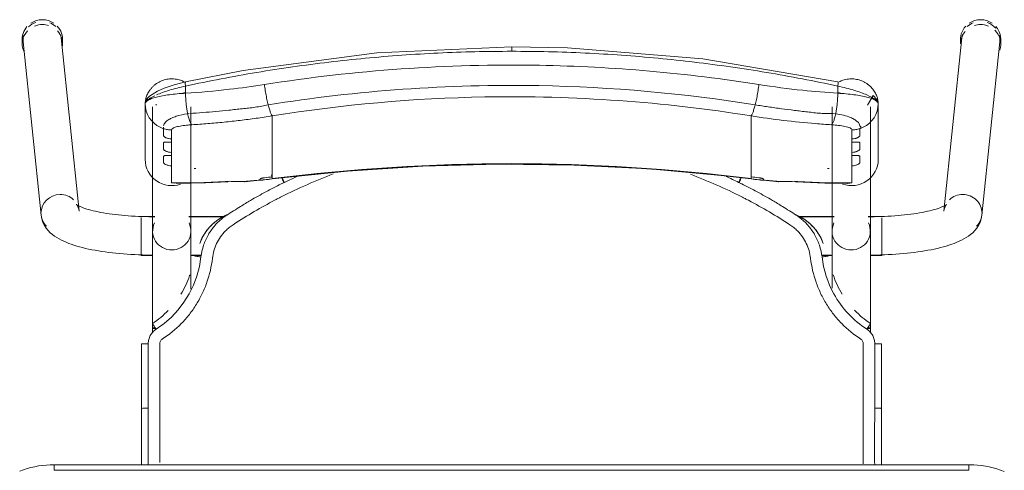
# Model space of a CAD drawing. Header units: metres. Extents: x 3 to 42.2, y -72.9 to -48.7.
# Tile 92 of 189: x 35.556 to 36.088, y -55.58 to -55.337. Entities that reach past the tile are written whole.
import ezdxf

# ---------------------------------------------------------------- set-up
doc = ezdxf.new("R2010")
doc.units = ezdxf.units.M
doc.layers.add('I-FURN', color=7, linetype='Continuous', lineweight=18)

# ---------------------------------------------------------------- blocks, each defined once
blk = doc.blocks.new('ConjuntoParaAlunoTamanho6 - CJA06_ConjuntoParaAlunoTamanho6-V50-1PAV')
at = {"layer": 'I-FURN', "color": 253, "true_color": 0xaaaaaa}
for p, q in [((-0.2643, 0.29456), (-0.2643, 0.29197)), ((-0.2638, 0.29312), (-0.25413, 0.19969)), ((-0.23354, 0.20182), (-0.24321, 0.29526)), ((-0.24254, 0.29197), (-0.24254, 0.29456)), ((0.24321, 0.29526), (0.23354, 0.20182)), ((0.24254, 0.29456), (0.24254, 0.29197)), ((0.25413, 0.19969), (0.2638, 0.29312)), ((0.2643, 0.29197), (0.2643, 0.29456)), ((-0.1979, 0.25969), (-0.1979, 0.22964)), ((-0.19734, 0.2558), (-0.19665, 0.25395)), ((-0.19385, 0.25812), (-0.19385, 0.19097)), ((-0.19207, 0.25896), (-0.19202, 0.25906)), ((-0.19202, 0.25906), (-0.19192, 0.25949)), ((-0.17315, 0.19097), (-0.17315, 0.25812)), ((0.17315, 0.25812), (0.17315, 0.19097)), ((0.19385, 0.19097), (0.19385, 0.25812)), ((0.19685, 0.25395), (0.19754, 0.2558)), ((0.1981, 0.22964), (0.1981, 0.25969)), ((-0.19665, 0.25395), (-0.1957, 0.25221)), ((-0.1957, 0.25221), (-0.19451, 0.25062)), ((-0.17493, 0.25435), (-0.17437, 0.25441)), ((-0.12923, 0.2438), (-0.12923, 0.25317)), ((0.12943, 0.2438), (0.12943, 0.25317)), ((0.17457, 0.25441), (0.17513, 0.25435)), ((0.19471, 0.25062), (0.1959, 0.25221)), ((0.1959, 0.25221), (0.19685, 0.25395)), ((-0.18366, 0.24073), (-0.18366, 0.23904)), ((-0.12923, 0.24214), (-0.12923, 0.2438)), ((-0.12923, 0.24214), (-0.12923, 0.23653)), ((0.12943, 0.24214), (0.12943, 0.2438)), ((0.12943, 0.24214), (0.12943, 0.23653)), ((0.18386, 0.23904), (0.18386, 0.24073)), ((-0.12923, 0.23653), (-0.12923, 0.23486)), ((-0.12923, 0.23486), (-0.12923, 0.22925)), ((0.12943, 0.23653), (0.12943, 0.23486)), ((0.12943, 0.23486), (0.12943, 0.22925)), ((-0.18366, 0.23345), (-0.18366, 0.23176)), ((-0.12923, 0.22925), (-0.12923, 0.22759)), ((0.12943, 0.22759), (0.12943, 0.22925)), ((0.18386, 0.23176), (0.18386, 0.23345)), ((-0.18366, 0.22617), (-0.18366, 0.21701)), ((-0.12923, 0.22759), (-0.12923, 0.22197)), ((0.12943, 0.22759), (0.12943, 0.22197)), ((0.18386, 0.21701), (0.18386, 0.22617)), ((-0.14414, 0.21757), (-0.12926, 0.21915)), ((-0.12923, 0.22197), (-0.12923, 0.22031)), ((-0.11598, 0.22048), (-0.1227, 0.21732)), ((0.12943, 0.22031), (0.12943, 0.22197)), ((0.12946, 0.21915), (0.14434, 0.21757)), ((-0.18366, 0.21701), (-0.1818, 0.21679)), ((0.17944, 0.21689), (0.18173, 0.21678)), ((-0.19271, 0.19894), (-0.2, 0.19894)), ((-0.2, 0.19844), (-0.2, 0.19411)), ((-0.19271, 0.19879), (-0.19385, 0.19879)), ((-0.19385, 0.19879), (-0.19385, 0.19845)), ((-0.19385, 0.19845), (-0.19385, 0.19764)), ((-0.15474, 0.19894), (-0.17429, 0.19894)), ((-0.15494, 0.19879), (-0.17429, 0.19879)), ((0.17429, 0.19894), (0.15474, 0.19894)), ((0.17429, 0.19879), (0.15494, 0.19879)), ((0.2, 0.19894), (0.19271, 0.19894)), ((0.19385, 0.19879), (0.19271, 0.19879)), ((0.19385, 0.19845), (0.19385, 0.19879)), ((0.19385, 0.19764), (0.19385, 0.19845)), ((0.2, 0.1938), (0.2, 0.19814)), ((-0.2, 0.19393), (-0.2, 0.18575)), ((-0.19385, 0.19367), (-0.19385, 0.1916)), ((0.19385, 0.1916), (0.19385, 0.19367)), ((0.2, 0.18573), (0.2, 0.19364)), ((-0.19385, 0.18688), (-0.19385, 0.18582)), ((0.19385, 0.18582), (0.19385, 0.18688)), ((-0.2, 0.18573), (-0.2, 0.17922)), ((-0.19385, 0.18371), (-0.19385, 0.18582)), ((0.19385, 0.18371), (0.19385, 0.18582)), ((0.2, 0.17794), (0.2, 0.1856)), ((-0.2, 0.17916), (-0.2, 0.17794)), ((-0.2, 0.17794), (-0.19377, 0.17794)), ((-0.19385, 0.17809), (-0.19385, 0.17951)), ((-0.17323, 0.17794), (-0.1676, 0.17794)), ((-0.17268, 0.17809), (-0.16757, 0.17809)), ((0.16757, 0.17809), (0.17268, 0.17809)), ((0.1676, 0.17794), (0.17323, 0.17794)), ((0.19377, 0.17794), (0.2, 0.17794)), ((0.19385, 0.17809), (0.19385, 0.17951)), ((-0.19385, 0.13857), (-0.19385, 0.13643)), ((0.19385, 0.13604), (0.19385, 0.13857)), ((-0.19983, 0.13021), (-0.19982, 0.0953)), ((0.19983, 0.13021), (0.19982, 0.0953)), ((-0.19982, 0.06488), (-0.19982, 0.0953)), ((-0.19982, 0.0953), (-0.19982, 0.09529)), ((-0.19623, 0.09556), (-0.19738, 0.09554)), ((0.19982, 0.06497), (0.19982, 0.0953)), ((0.247, 0.06497), (-0.247, 0.06497)), ((-0.247, 0.06497), (-0.247, 0.06197)), ((0.247, 0.06497), (-0.247, 0.06497)), ((0.247, 0.06497), (0.247, 0.06197))]:
    blk.add_line(p, q, dxfattribs=at)
at = {"layer": 'I-FURN', "color": 253, "true_color": 0xaaaaaa, "flags": 128}
for points in [[(0.0001, 0.2904), (-0.07267, 0.28721), (-0.14486, 0.2777), (-0.17603, 0.27161)], [(0.17623, 0.27161), (0.10331, 0.28398), (0.03018, 0.28985), (0.0001, 0.2904)], [(-0.17603, 0.27161), (-0.18218, 0.26997), (-0.18761, 0.26812), (-0.19131, 0.26652), (-0.19557, 0.2639), (-0.19708, 0.26226), (-0.19765, 0.26113), (-0.1979, 0.25971)], [(-0.17607, 0.26928), (-0.17607, 0.26831), (-0.17607, 0.26734), (-0.17607, 0.26637), (-0.17607, 0.2654)], [(0.17627, 0.2654), (0.17627, 0.26637), (0.17627, 0.26734), (0.17627, 0.26831), (0.17627, 0.26928)], [(0.1981, 0.25971), (0.19792, 0.26092), (0.19739, 0.26208), (0.1954, 0.2642), (0.19227, 0.25896)], [(-0.1979, 0.24468), (-0.1979, 0.2522), (-0.1979, 0.25971)], [(-0.1979, 0.25969), (-0.19776, 0.25773), (-0.19734, 0.2558)], [(-0.1979, 0.25969), (-0.1979, 0.25218), (-0.1979, 0.24467), (-0.1979, 0.23715), (-0.1979, 0.22964)], [(0.19754, 0.2558), (0.19796, 0.25773), (0.1981, 0.25969)], [(0.1981, 0.25971), (0.1981, 0.2522), (0.1981, 0.24468)], [(0.1981, 0.22964), (0.1981, 0.23715), (0.1981, 0.24467), (0.1981, 0.25218), (0.1981, 0.25969)], [(-0.19451, 0.25062), (-0.19311, 0.2492), (-0.19152, 0.24799)], [(0.19172, 0.24799), (0.19331, 0.2492), (0.19471, 0.25062)], [(-0.19152, 0.24799), (-0.18977, 0.24701), (-0.1879, 0.24628)], [(-0.1879, 0.24243), (-0.1879, 0.24339), (-0.1879, 0.24435), (-0.1879, 0.24532), (-0.1879, 0.24628)], [(-0.18366, 0.24561), (-0.18366, 0.24439), (-0.18366, 0.24317), (-0.18366, 0.24195), (-0.18366, 0.24073)], [(0.18386, 0.24073), (0.18386, 0.24195), (0.18386, 0.24317), (0.18386, 0.24439), (0.18386, 0.24561)], [(0.1881, 0.24628), (0.18997, 0.24701), (0.19172, 0.24799)], [(0.1881, 0.24628), (0.1881, 0.24532), (0.1881, 0.24435), (0.1881, 0.24339), (0.1881, 0.24243)], [(-0.1879, 0.23515), (-0.1879, 0.23603), (-0.1879, 0.23692), (-0.1879, 0.2378), (-0.1879, 0.23868)], [(-0.18366, 0.23904), (-0.18366, 0.23764), (-0.18366, 0.23624), (-0.18366, 0.23485), (-0.18366, 0.23345)], [(0.18386, 0.23345), (0.18386, 0.23485), (0.18386, 0.23624), (0.18386, 0.23764), (0.18386, 0.23904)], [(0.1881, 0.23868), (0.1881, 0.2378), (0.1881, 0.23692), (0.1881, 0.23603), (0.1881, 0.23515)], [(-0.1879, 0.22787), (-0.1879, 0.22876), (-0.1879, 0.22964), (-0.1879, 0.23052), (-0.1879, 0.23141)], [(-0.18366, 0.23176), (-0.18366, 0.23036), (-0.18366, 0.22897), (-0.18366, 0.22757), (-0.18366, 0.22617)], [(0.18386, 0.22617), (0.18386, 0.22757), (0.18386, 0.22897), (0.18386, 0.23036), (0.18386, 0.23176)], [(0.1881, 0.23141), (0.1881, 0.23052), (0.1881, 0.22964), (0.1881, 0.22876), (0.1881, 0.22787)], [(-0.12926, 0.21915), (-0.08865, 0.22342), (-0.0479, 0.2261), (-0.00707, 0.22717), (0.03376, 0.22666), (0.07455, 0.22454), (0.11521, 0.22083), (0.12946, 0.21915)], [(-0.1359, 0.2187), (-0.1359, 0.21878), (-0.1359, 0.21886), (-0.1359, 0.21893), (-0.1359, 0.21901)], [(-0.12923, 0.22031), (-0.12923, 0.22007), (-0.12923, 0.21984), (-0.12923, 0.21961), (-0.12923, 0.21937)], [(0.12943, 0.21937), (0.12943, 0.21961), (0.12943, 0.21984), (0.12943, 0.22007), (0.12943, 0.22031)], [(0.1361, 0.21901), (0.1361, 0.21893), (0.1361, 0.21886), (0.1361, 0.21878), (0.1361, 0.2187)], [(-0.18111, 0.21677), (-0.16533, 0.21701), (-0.15331, 0.21761)], [(0.15351, 0.21761), (0.16928, 0.2169), (0.18131, 0.21677)], [(0.18173, 0.21678), (0.18279, 0.21686), (0.18386, 0.21701)], [(-0.23354, 0.20182), (-0.23373, 0.20287), (-0.23403, 0.20376), (-0.23437, 0.20445), (-0.23469, 0.20492), (-0.23492, 0.20521), (-0.23505, 0.20534), (-0.23507, 0.20536)], [(-0.23507, 0.20536), (-0.23501, 0.20531), (-0.23482, 0.20518), (-0.23451, 0.20499), (-0.23408, 0.20476), (-0.23355, 0.20449), (-0.23291, 0.2042), (-0.23217, 0.20389), (-0.23133, 0.20358), (-0.23041, 0.20326), (-0.22941, 0.20294), (-0.22832, 0.20262), (-0.22717, 0.2023), (-0.22594, 0.20199), (-0.22464, 0.20169), (-0.22328, 0.2014), (-0.22186, 0.20112), (-0.22039, 0.20086), (-0.21886, 0.2006), (-0.21729, 0.20036), (-0.21567, 0.20014), (-0.214, 0.19993), (-0.2123, 0.19973), (-0.21057, 0.19956), (-0.2088, 0.1994), (-0.207, 0.19926), (-0.20518, 0.19913), (-0.20334, 0.19903), (-0.20148, 0.19894), (-0.19961, 0.19888), (-0.19772, 0.19883), (-0.19583, 0.1988), (-0.19394, 0.19879), (-0.19385, 0.19879)], [(0.23507, 0.20536), (0.23501, 0.20531), (0.23482, 0.20518), (0.23451, 0.20499), (0.23408, 0.20476), (0.23355, 0.20449), (0.23291, 0.2042), (0.23217, 0.20389), (0.23133, 0.20358), (0.23041, 0.20326), (0.22941, 0.20294), (0.22832, 0.20262), (0.22717, 0.2023), (0.22594, 0.20199), (0.22464, 0.20169), (0.22328, 0.2014), (0.22186, 0.20112), (0.22039, 0.20086), (0.21886, 0.2006), (0.21729, 0.20036), (0.21567, 0.20014), (0.214, 0.19993), (0.2123, 0.19973), (0.21057, 0.19956), (0.2088, 0.1994), (0.207, 0.19926), (0.20518, 0.19913), (0.20334, 0.19903), (0.20148, 0.19894), (0.19961, 0.19888), (0.19772, 0.19883), (0.19583, 0.1988), (0.19394, 0.19879), (0.19385, 0.19879)], [(0.23354, 0.20182), (0.23373, 0.20287), (0.23403, 0.20376), (0.23437, 0.20445), (0.23469, 0.20492), (0.23492, 0.20521), (0.23505, 0.20534), (0.23507, 0.20536)], [(-0.25413, 0.19969), (-0.25375, 0.19762), (-0.25311, 0.19572), (-0.25226, 0.19403), (-0.25129, 0.19256), (-0.25023, 0.19128), (-0.24913, 0.19017), (-0.24799, 0.18919), (-0.24683, 0.18832), (-0.24563, 0.18753), (-0.24441, 0.18681), (-0.24316, 0.18615), (-0.24188, 0.18553), (-0.24055, 0.18496), (-0.23919, 0.18441), (-0.23778, 0.1839), (-0.23633, 0.18341), (-0.23483, 0.18295), (-0.2333, 0.18251), (-0.23171, 0.1821), (-0.23008, 0.1817), (-0.22841, 0.18133), (-0.2267, 0.18098), (-0.22495, 0.18064), (-0.22315, 0.18033), (-0.22132, 0.18004), (-0.21946, 0.17976), (-0.21756, 0.17951), (-0.21562, 0.17928), (-0.21366, 0.17906), (-0.21168, 0.17887), (-0.20967, 0.1787), (-0.20763, 0.17855), (-0.20558, 0.17842), (-0.20352, 0.17831), (-0.20144, 0.17823), (-0.19935, 0.17816), (-0.19725, 0.17811), (-0.19515, 0.17809), (-0.19385, 0.17809)], [(0.25413, 0.19969), (0.25375, 0.19762), (0.25311, 0.19572), (0.25226, 0.19403), (0.25129, 0.19256), (0.25023, 0.19128), (0.24913, 0.19017), (0.24799, 0.18919), (0.24683, 0.18832), (0.24563, 0.18753), (0.24441, 0.18681), (0.24316, 0.18615), (0.24188, 0.18553), (0.24055, 0.18496), (0.23919, 0.18441), (0.23778, 0.1839), (0.23633, 0.18341), (0.23483, 0.18295), (0.2333, 0.18251), (0.23171, 0.1821), (0.23008, 0.1817), (0.22841, 0.18133), (0.2267, 0.18098), (0.22495, 0.18064), (0.22315, 0.18033), (0.22132, 0.18004), (0.21946, 0.17976), (0.21756, 0.17951), (0.21562, 0.17928), (0.21366, 0.17906), (0.21168, 0.17887), (0.20967, 0.1787), (0.20763, 0.17855), (0.20558, 0.17842), (0.20352, 0.17831), (0.20144, 0.17823), (0.19935, 0.17816), (0.19725, 0.17811), (0.19515, 0.17809), (0.19385, 0.17809)], [(-0.19385, 0.13857), (-0.19385, 0.14057), (-0.19385, 0.14257), (-0.19385, 0.14457), (-0.19385, 0.14656), (-0.19385, 0.14855), (-0.19385, 0.15053), (-0.19385, 0.15249), (-0.19385, 0.15444), (-0.19385, 0.15637), (-0.19385, 0.15827), (-0.19385, 0.16015), (-0.19385, 0.162), (-0.19385, 0.16382), (-0.19385, 0.1656), (-0.19385, 0.16735), (-0.19385, 0.16905), (-0.19385, 0.17071), (-0.19385, 0.17233), (-0.19385, 0.1739), (-0.19385, 0.17541), (-0.19385, 0.17687), (-0.19385, 0.17828), (-0.19385, 0.17963), (-0.19385, 0.18092), (-0.19385, 0.18215), (-0.19385, 0.18331), (-0.19385, 0.18441), (-0.19385, 0.18544), (-0.19385, 0.1864), (-0.19385, 0.18729), (-0.19385, 0.1881), (-0.19385, 0.18885), (-0.19385, 0.18951), (-0.19385, 0.19011), (-0.19385, 0.19062), (-0.19385, 0.19097)], [(-0.17315, 0.19097), (-0.17315, 0.19051), (-0.17315, 0.18998), (-0.17315, 0.18937), (-0.17315, 0.18869), (-0.17315, 0.18793), (-0.17315, 0.1871), (-0.17315, 0.18619), (-0.17315, 0.18522), (-0.17315, 0.18417), (-0.17315, 0.18306), (-0.17315, 0.18188), (-0.17315, 0.18064), (-0.17315, 0.17934), (-0.17315, 0.17798), (-0.17315, 0.17656), (-0.17315, 0.17508), (-0.17315, 0.17355), (-0.17315, 0.17198), (-0.17315, 0.17035), (-0.17315, 0.16868), (-0.17315, 0.16696), (-0.17315, 0.16521), (-0.17315, 0.16342), (-0.17315, 0.16159), (-0.17315, 0.15974)], [(0.17315, 0.16015), (0.17315, 0.162), (0.17315, 0.16382), (0.17315, 0.1656), (0.17315, 0.16735), (0.17315, 0.16905), (0.17315, 0.17071), (0.17315, 0.17233), (0.17315, 0.1739), (0.17315, 0.17541), (0.17315, 0.17687), (0.17315, 0.17828), (0.17315, 0.17963), (0.17315, 0.18092), (0.17315, 0.18215), (0.17315, 0.18331), (0.17315, 0.18441), (0.17315, 0.18544), (0.17315, 0.1864), (0.17315, 0.18729), (0.17315, 0.1881), (0.17315, 0.18885), (0.17315, 0.18951), (0.17315, 0.19011), (0.17315, 0.19062), (0.17315, 0.19097)], [(0.19385, 0.19097), (0.19385, 0.19051), (0.19385, 0.18998), (0.19385, 0.18937), (0.19385, 0.18869), (0.19385, 0.18793), (0.19385, 0.1871), (0.19385, 0.18619), (0.19385, 0.18522), (0.19385, 0.18417), (0.19385, 0.18306), (0.19385, 0.18188), (0.19385, 0.18064), (0.19385, 0.17934), (0.19385, 0.17798), (0.19385, 0.17656), (0.19385, 0.17508), (0.19385, 0.17355), (0.19385, 0.17198), (0.19385, 0.17035), (0.19385, 0.16868), (0.19385, 0.16696), (0.19385, 0.16521), (0.19385, 0.16342), (0.19385, 0.16159), (0.19385, 0.15974), (0.19385, 0.15785), (0.19385, 0.15594), (0.19385, 0.15401), (0.19385, 0.15206), (0.19385, 0.15009), (0.19385, 0.14811), (0.19385, 0.14612), (0.19385, 0.14413), (0.19385, 0.14213), (0.19385, 0.14013), (0.19385, 0.13857)], [(-0.16841, 0.18438), (-0.16841, 0.18437), (-0.16841, 0.18435), (-0.16841, 0.18434), (-0.16841, 0.18432)], [(0.16841, 0.18432), (0.16841, 0.18434), (0.16841, 0.18435), (0.16841, 0.18437), (0.16841, 0.18438)], [(-0.16774, 0.17706), (-0.16861, 0.17188), (-0.16997, 0.16679), (-0.17181, 0.16185), (-0.17415, 0.15713), (-0.17693, 0.15265), (-0.18013, 0.14846), (-0.18374, 0.14461), (-0.18771, 0.14113), (-0.19199, 0.13805)], [(-0.19623, 0.13025), (-0.19623, 0.12331), (-0.19623, 0.11637), (-0.19623, 0.10942), (-0.19623, 0.10249), (-0.19623, 0.09556)], [(0.19623, 0.13025), (0.19623, 0.12639), (0.19623, 0.12254), (0.19623, 0.11868), (0.19623, 0.11483), (0.19623, 0.11097), (0.19623, 0.10712), (0.19623, 0.10327), (0.19623, 0.09941), (0.19623, 0.09556)], [(-0.19738, 0.09554), (-0.19841, 0.0955), (-0.1992, 0.09544), (-0.19969, 0.09537), (-0.19982, 0.0953)], [(-0.247, 0.06497), (-0.24912, 0.06492), (-0.25124, 0.0648), (-0.25334, 0.06459), (-0.25544, 0.06429), (-0.25753, 0.06391), (-0.2596, 0.06345), (-0.26165, 0.0629), (-0.26367, 0.06228), (-0.26567, 0.06157)], [(0.2662, 0.06136), (0.26421, 0.06209), (0.2622, 0.06274), (0.26015, 0.06331), (0.25809, 0.06379), (0.25601, 0.0642), (0.25391, 0.06451), (0.25181, 0.06475), (0.24969, 0.0649), (0.24757, 0.06496), (0.247, 0.06497)], [(0.247, 0.06197), (0.1235, 0.06197), (0, 0.06197), (-0.1235, 0.06197), (-0.247, 0.06197)], [(-0.247, 0.06197), (-0.1235, 0.06197), (0, 0.06197), (0.1235, 0.06197), (0.247, 0.06197)]]:
    blk.add_lwpolyline(points, dxfattribs=at)
at = {"layer": 'I-FURN', "color": 253, "true_color": 0xaaaaaa}
for centre, major_axis, ratio, start_param, end_param in [((-0.25351, 0.29419), (0.01029, 0.00107), 0.967158, 1.815725, 2.256389), ((-0.25342, 0.29456), (0.01088, 0), 0.965926, 1.570796, 2.185058), ((-0.25342, 0.29456), (0.01088, 0), 0.965926, 0.959427, 1.570796), ((-0.25351, 0.29419), (0.01029, 0.00107), 0.967158, 0.685592, 1.060105), ((0.25351, 0.29419), (-0.01029, 0.00107), 0.967158, 5.223081, 5.597593), ((0.25342, 0.29456), (0.01088, 0), 0.965926, 1.570796, 2.182166), ((0.25342, 0.29456), (-0.01088, 0), 0.965926, 4.098128, 4.712389), ((0.25351, 0.29419), (-0.01029, 0.00107), 0.967158, 3.921544, 4.46746), ((-0.25342, 0.29197), (0.01088, 0), 0.965926, 2.404268, 3.526261), ((-0.25342, 0.29456), (0.01088, 0), 0.965926, 2.438822, 3.243525), ((-0.25342, 0.29197), (0.01088, 0), 0.965926, 1.570796, 1.965237), ((-0.25342, 0.29197), (0.01088, 0), 0.965926, 1.257624, 1.559899), ((-0.25342, 0.29456), (0.01088, 0), 0.965926, 6.170166, 7.020457), ((-0.25342, 0.29197), (0.01088, 0), 0.965926, 6.182855, 7.015454), ((0.25342, 0.29456), (0.01088, 0), 0.965926, 2.404321, 3.312013), ((0.25342, 0.29197), (0.01088, 0), 0.965926, 2.446266, 3.141593), ((0.25342, 0.29197), (0.01088, 0), 0.965926, 1.581694, 1.883969), ((0.25342, 0.29197), (0.01088, 0), 0.965926, 1.176355, 1.570796), ((0.25342, 0.29197), (0.01088, 0), 0.965926, 5.959867, 7.062609), ((0.25342, 0.29456), (0.01088, 0), 0.965926, 6.052088, 6.985956), ((-0.25351, 0.29419), (0.01029, 0.00107), 0.967158, 2.780211, 3.141593), ((-0.25351, 0.29419), (0.01029, 0.00107), 0.967158, 6.18338, 6.464028), ((0.25351, 0.29419), (-0.01029, 0.00107), 0.967158, 6.102343, 6.382991), ((0.25351, 0.29419), (-0.01029, 0.00107), 0.967158, 3.141593, 3.502975), ((-0.1835, 0.22964), (-0.0144, 0), 0.978148, 0, 1.909658), ((0.0001, -0.77159), (1.0211, 0), 0.978148, 1.443771, 1.697822), ((0.0001, -0.77117), (1.0209, 0), 0.978148, 1.443771, 1.697822), ((0.1837, 0.22964), (0.0144, 0), 0.978148, 4.362105, 6.283185), ((-0.17927, 0.60128), (0.385, 0), 0.978148, 4.732926, 4.735013), ((0.17947, 0.60128), (0.385, 0), 0.978148, 4.689765, 4.691852), ((-0.17927, 0.60263), (0.395, 0), 0.978148, 4.801491, 4.822541), ((-0.17927, 0.60356), (0.395, 0), 0.978148, 4.828782, 4.839414), ((-0.17927, 0.60221), (0.3948, 0), 0.978148, 4.828842, 4.839414), ((-0.1305, 0.22908), (-0.00124, 0.00992), 0.026339, 2.463316, 2.789234), ((0.17947, 0.60356), (0.395, 0), 0.978148, 4.585364, 4.595996), ((0.17947, 0.60221), (0.3948, 0), 0.978148, 4.585364, 4.595936), ((0.17947, 0.60263), (0.395, 0), 0.978148, 4.602237, 4.623287), ((-0.17927, 0.60336), (0.395, 0), 0.978148, 4.701279, 4.780293), ((-0.14501, 0.22754), (-0.00087, 0.00996), 0.018501, 2.957526, 3.350225), ((0.14521, 0.22754), (0.00087, 0.00996), 0.018501, 2.93296, 3.325659), ((0.17947, 0.60336), (0.395, 0), 0.978148, 4.644485, 4.723499), ((-0.24383, 0.20075), (0.01029, 0.00107), 0.967158, 1.470991, 3.041787), ((-0.24383, 0.20075), (0.01029, 0.00107), 0.967158, 0.685592, 1.470991), ((0.24383, 0.20075), (-0.01029, 0.00107), 0.967158, 4.812195, 5.597593), ((0.24383, 0.20075), (-0.01029, 0.00107), 0.967158, 3.241398, 4.812195), ((-0.24383, 0.20075), (0.01029, 0.00107), 0.967158, 3.041787, 3.827185), ((0.24383, 0.20075), (-0.01029, 0.00107), 0.967158, 2.456, 3.241398), ((-0.1835, 0.19097), (0.01035, 0), 0.978148, 2.686587, 4.712389), ((-0.1835, 0.19097), (0.01035, 0), 0.978148, 4.712389, 6.738191), ((0.1835, 0.19097), (0.01035, 0), 0.978148, 2.686587, 4.712389), ((0.1835, 0.19097), (0.01035, 0), 0.978148, 4.712389, 6.738191), ((-0.1835, 0.13857), (0.01035, 0), 0.069756, 2.648425, 3.665191), ((0.1835, 0.13857), (0.01035, 0), 0.069756, 5.759587, 6.776353)]:
    blk.add_ellipse(centre, major_axis=major_axis, ratio=ratio, start_param=start_param, end_param=end_param, dxfattribs=at)
for points in [[(-0.01972, 0.28779), (-0.02633, 0.28763), (-0.03293, 0.2874), (-0.03953, 0.28708)], [(0.0001, 0.28802), (-0.00651, 0.28802), (-0.01312, 0.28795), (-0.01972, 0.28779)], [(0.0001, 0.29036), (0.0001, 0.29029), (0.0001, 0.29001), (0.0001, 0.28916), (0.0001, 0.28841), (0.0001, 0.28802)], [(0.01992, 0.28779), (0.01332, 0.28795), (0.00671, 0.28802), (0.0001, 0.28802)], [(0.03973, 0.28708), (0.03313, 0.2874), (0.02653, 0.28763), (0.01992, 0.28779)], [(-0.09864, 0.28217), (-0.10517, 0.28139), (-0.11169, 0.28054), (-0.11819, 0.27961)], [(-0.07901, 0.28427), (-0.08557, 0.28365), (-0.09211, 0.28295), (-0.09864, 0.28217)], [(-0.05929, 0.28591), (-0.06588, 0.28544), (-0.07245, 0.28489), (-0.07901, 0.28427)], [(-0.03953, 0.28708), (-0.04612, 0.28677), (-0.05271, 0.28638), (-0.05929, 0.28591)], [(0.0595, 0.28591), (0.05292, 0.28638), (0.04633, 0.28677), (0.03973, 0.28708)], [(0.07921, 0.28427), (0.07265, 0.28489), (0.06608, 0.28544), (0.0595, 0.28591)], [(0.09885, 0.28217), (0.09232, 0.28294), (0.08577, 0.28365), (0.07921, 0.28427)], [(0.11839, 0.27961), (0.11189, 0.28054), (0.10538, 0.28139), (0.09885, 0.28217)], [(-0.13762, 0.27661), (-0.14407, 0.27553), (-0.15051, 0.27438), (-0.15692, 0.27316)], [(-0.11819, 0.27961), (-0.12468, 0.27869), (-0.13116, 0.27768), (-0.13762, 0.27661)], [(0.13782, 0.27661), (0.13136, 0.27768), (0.12489, 0.27868), (0.11839, 0.27961)], [(0.15712, 0.27316), (0.15071, 0.27438), (0.14427, 0.27553), (0.13782, 0.27661)], [(-0.15692, 0.27316), (-0.16332, 0.27194), (-0.16971, 0.27065), (-0.17607, 0.26928)], [(0.17627, 0.26928), (0.16991, 0.27065), (0.16353, 0.27194), (0.15712, 0.27316)], [(0.17627, 0.26928), (0.17633, 0.26966), (0.17642, 0.27037), (0.17644, 0.2712), (0.17636, 0.27149), (0.1763, 0.27156)], [(-0.1917, 0.26452), (-0.19074, 0.26494), (-0.18865, 0.26578), (-0.18491, 0.26704), (-0.18064, 0.26823), (-0.1776, 0.26895), (-0.17607, 0.26928)], [(-0.13346, 0.2701), (-0.13339, 0.26956), (-0.13324, 0.26848), (-0.133, 0.26684), (-0.13272, 0.2652), (-0.13242, 0.26359), (-0.13211, 0.26203), (-0.13178, 0.26053), (-0.13155, 0.25959), (-0.13144, 0.25914)], [(0.13164, 0.25914), (0.13175, 0.25959), (0.13198, 0.26053), (0.13231, 0.26203), (0.13262, 0.26359), (0.13292, 0.2652), (0.1332, 0.26684), (0.13344, 0.26848), (0.13359, 0.26956), (0.13366, 0.2701)], [(-0.17607, 0.2654), (-0.17914, 0.26523), (-0.18504, 0.2647), (-0.19219, 0.26337), (-0.19682, 0.26165), (-0.1979, 0.26035), (-0.1979, 0.25969)], [(-0.17609, 0.26577), (-0.1767, 0.26561), (-0.17731, 0.26545), (-0.17791, 0.26528)], [(-0.17607, 0.2654), (-0.17606, 0.26498), (-0.17604, 0.26413), (-0.17598, 0.26285), (-0.1759, 0.26156), (-0.17579, 0.26028), (-0.17566, 0.25902), (-0.17551, 0.25778), (-0.17533, 0.25659), (-0.17514, 0.25544), (-0.175, 0.25471), (-0.17493, 0.25435)], [(0.17513, 0.25435), (0.1752, 0.25471), (0.17534, 0.25544), (0.17553, 0.25659), (0.17571, 0.25778), (0.17586, 0.25902), (0.17599, 0.26028), (0.1761, 0.26156), (0.17618, 0.26285), (0.17624, 0.26413), (0.17626, 0.26498), (0.17627, 0.2654)], [(0.1981, 0.25969), (0.1981, 0.26035), (0.19703, 0.26165), (0.19239, 0.26338), (0.18523, 0.2647), (0.17934, 0.26523), (0.17627, 0.2654)], [(0.17811, 0.26528), (0.17751, 0.26545), (0.1769, 0.26561), (0.17629, 0.26577)], [(-0.12923, 0.25317), (-0.12932, 0.25327), (-0.1295, 0.25353), (-0.1298, 0.25409), (-0.13011, 0.25481), (-0.13044, 0.25568), (-0.13077, 0.2567), (-0.1311, 0.25786), (-0.13133, 0.2587), (-0.13144, 0.25914)], [(0.12943, 0.25317), (0.12952, 0.25327), (0.1297, 0.25353), (0.13, 0.25409), (0.13031, 0.25481), (0.13064, 0.25568), (0.13097, 0.2567), (0.1313, 0.25786), (0.13153, 0.2587), (0.13164, 0.25914)], [(-0.17493, 0.25435), (-0.17484, 0.25392), (-0.17465, 0.25308), (-0.17435, 0.25195), (-0.17403, 0.25093), (-0.17369, 0.25006), (-0.17335, 0.24934), (-0.173, 0.24877), (-0.17277, 0.2485), (-0.17265, 0.2484)], [(-0.15095, 0.25026), (-0.1524, 0.2501), (-0.15385, 0.24995), (-0.1553, 0.2498)], [(-0.14661, 0.25076), (-0.14806, 0.25058), (-0.14951, 0.25042), (-0.15095, 0.25026)], [(-0.14226, 0.2513), (-0.14371, 0.25111), (-0.14516, 0.25093), (-0.14661, 0.25076)], [(0.17285, 0.2484), (0.17297, 0.2485), (0.1732, 0.24877), (0.17355, 0.24934), (0.17389, 0.25006), (0.17423, 0.25093), (0.17455, 0.25195), (0.17485, 0.25308), (0.17504, 0.25392), (0.17513, 0.25435)], [(-0.1879, 0.24628), (-0.18756, 0.24617), (-0.18687, 0.24599), (-0.18581, 0.24578), (-0.18474, 0.24565), (-0.18402, 0.24561), (-0.18366, 0.24561)], [(-0.16398, 0.24902), (-0.16687, 0.24878), (-0.16977, 0.24858), (-0.17265, 0.2484)], [(-0.15964, 0.24939), (-0.16109, 0.24926), (-0.16254, 0.24913), (-0.16398, 0.24902)], [(-0.1553, 0.2498), (-0.15675, 0.24966), (-0.15819, 0.24952), (-0.15964, 0.24939)], [(0.18386, 0.24561), (0.18422, 0.24561), (0.18494, 0.24565), (0.18601, 0.24578), (0.18707, 0.24599), (0.18776, 0.24617), (0.1881, 0.24628)], [(-0.1359, 0.21901), (-0.1359, 0.21905), (-0.13586, 0.21912), (-0.13573, 0.21923), (-0.13549, 0.21935), (-0.13518, 0.21946), (-0.13479, 0.21957), (-0.13436, 0.21967), (-0.1339, 0.21974), (-0.13357, 0.21979), (-0.1334, 0.21981)], [(-0.13585, 0.2186), (-0.13587, 0.21862), (-0.13589, 0.21865), (-0.1359, 0.21868), (-0.1359, 0.2187)], [(-0.09625, 0.22184), (-0.10584, 0.21825), (-0.1152, 0.21414), (-0.12434, 0.2095)], [(-0.12335, 0.21813), (-0.12356, 0.21856), (-0.12377, 0.21898), (-0.12395, 0.21936)], [(-0.12289, 0.21723), (-0.12304, 0.21753), (-0.12319, 0.21783), (-0.12334, 0.21813)], [(0.12434, 0.2095), (0.11529, 0.21408), (0.10607, 0.21814), (0.09666, 0.22168)], [(0.11594, 0.2205), (0.11821, 0.21947), (0.12046, 0.21841), (0.1227, 0.21732)], [(0.1227, 0.21732), (0.12291, 0.21776), (0.12336, 0.21866), (0.12377, 0.21945), (0.12395, 0.2198)], [(0.12334, 0.21813), (0.12319, 0.21783), (0.12304, 0.21753), (0.12289, 0.21723)], [(0.12395, 0.21936), (0.12377, 0.21898), (0.12356, 0.21856), (0.12335, 0.21813)], [(0.1336, 0.21981), (0.13377, 0.21979), (0.1341, 0.21974), (0.13456, 0.21967), (0.13499, 0.21957), (0.13538, 0.21946), (0.13569, 0.21935), (0.13593, 0.21923), (0.13606, 0.21912), (0.1361, 0.21905), (0.1361, 0.21901)], [(0.1361, 0.2187), (0.1361, 0.21868), (0.13609, 0.21865), (0.13607, 0.21862), (0.13605, 0.2186)], [(-0.15397, 0.21772), (-0.15349, 0.21752), (-0.153, 0.21758), (-0.15247, 0.21788)], [(-0.15247, 0.21788), (-0.15113, 0.21782), (-0.1484, 0.21775), (-0.14556, 0.21776), (-0.14412, 0.21779)], [(-0.12436, 0.21651), (-0.12717, 0.21512), (-0.13276, 0.21224), (-0.13826, 0.20916), (-0.14098, 0.20758)], [(-0.1227, 0.21732), (-0.12297, 0.21719), (-0.12353, 0.21692), (-0.12408, 0.21665), (-0.12436, 0.21651)], [(0.12436, 0.21651), (0.12408, 0.21665), (0.12353, 0.21692), (0.12297, 0.21719), (0.1227, 0.21732)], [(0.14098, 0.20758), (0.13826, 0.20916), (0.13276, 0.21224), (0.12717, 0.21512), (0.12436, 0.21651)], [(0.14432, 0.21779), (0.14576, 0.21776), (0.1486, 0.21775), (0.15133, 0.21782), (0.15267, 0.21788)], [(0.15267, 0.21788), (0.1532, 0.21758), (0.15369, 0.21752), (0.15417, 0.21772)], [(-0.12798, 0.20762), (-0.13157, 0.20574), (-0.13889, 0.20168), (-0.14651, 0.19698), (-0.1504, 0.19445)], [(-0.14098, 0.20758), (-0.14188, 0.20704), (-0.14368, 0.20597), (-0.14546, 0.20487), (-0.14635, 0.20432)], [(-0.12434, 0.2095), (-0.12494, 0.2092), (-0.12615, 0.20858), (-0.12737, 0.20794), (-0.12798, 0.20762)], [(0.12798, 0.20762), (0.12738, 0.20794), (0.12617, 0.20857), (0.12495, 0.20919), (0.12434, 0.2095)], [(0.1504, 0.19445), (0.14673, 0.19684), (0.13935, 0.20142), (0.13181, 0.20561), (0.12798, 0.20762)], [(0.14635, 0.20432), (0.14546, 0.20487), (0.14368, 0.20597), (0.14188, 0.20704), (0.14098, 0.20758)], [(-0.14638, 0.20431), (-0.14762, 0.20355), (-0.1501, 0.202), (-0.15256, 0.20043), (-0.15378, 0.19963)], [(0.15378, 0.19963), (0.15256, 0.20043), (0.1501, 0.202), (0.14762, 0.20355), (0.14638, 0.20431)], [(-0.16501, 0.19076), (-0.16447, 0.19151), (-0.16331, 0.19295), (-0.16135, 0.19493), (-0.15919, 0.19669), (-0.15764, 0.19771), (-0.15683, 0.19818)], [(-0.15378, 0.19963), (-0.1555, 0.19851), (-0.15869, 0.19594), (-0.16134, 0.1928), (-0.1625, 0.1911)], [(-0.1568, 0.1982), (-0.15576, 0.1988), (-0.15475, 0.1993), (-0.15376, 0.19971)], [(0.15863, 0.1971), (0.15703, 0.19822), (0.15531, 0.19916), (0.1535, 0.1999)], [(0.15374, 0.19972), (0.15472, 0.19931), (0.15575, 0.19881), (0.1568, 0.1982)], [(0.1625, 0.1911), (0.16134, 0.1928), (0.15869, 0.19594), (0.1555, 0.19851), (0.15378, 0.19963)], [(-0.1504, 0.19445), (-0.15113, 0.19396), (-0.15256, 0.19293), (-0.15386, 0.19174), (-0.15448, 0.19112)], [(0.15448, 0.19112), (0.15386, 0.19174), (0.15256, 0.19292), (0.15114, 0.19396), (0.1504, 0.19445)], [(-0.16371, 0.18924), (-0.16479, 0.18738), (-0.16656, 0.18343), (-0.1675, 0.1792), (-0.16774, 0.17706)], [(-0.1625, 0.1911), (-0.16271, 0.1908), (-0.16313, 0.19018), (-0.16352, 0.18955), (-0.16371, 0.18924)], [(-0.15448, 0.19112), (-0.15645, 0.18912), (-0.15969, 0.18452), (-0.16124, 0.17915), (-0.16156, 0.17636)], [(0.16156, 0.17636), (0.16124, 0.17915), (0.15968, 0.18454), (0.15645, 0.18912), (0.15448, 0.19112)], [(0.16371, 0.18924), (0.16352, 0.18955), (0.16313, 0.19018), (0.16271, 0.1908), (0.1625, 0.1911)], [(0.16774, 0.17706), (0.1675, 0.1792), (0.16656, 0.18343), (0.16479, 0.18738), (0.16371, 0.18924)], [(0.16501, 0.19076), (0.16537, 0.19026), (0.16604, 0.18925), (0.16695, 0.18767), (0.16775, 0.18603), (0.1682, 0.1849), (0.16841, 0.18432)], [(-0.16774, 0.17706), (-0.16823, 0.17712), (-0.16921, 0.17725), (-0.17046, 0.17746), (-0.17128, 0.17766), (-0.17147, 0.17776), (-0.17146, 0.1778)], [(0.17146, 0.1778), (0.17147, 0.17776), (0.17128, 0.17766), (0.17046, 0.17746), (0.16921, 0.17725), (0.16823, 0.17712), (0.16774, 0.17706)], [(0.1786, 0.15703), (0.17659, 0.16031), (0.17497, 0.16383), (0.17375, 0.16748)], [(-0.1854, 0.14823), (-0.18797, 0.14558), (-0.19084, 0.14321), (-0.19391, 0.14119)], [(0.19391, 0.14119), (0.19084, 0.14321), (0.18795, 0.1456), (0.18537, 0.14827)], [(-0.19391, 0.14119), (-0.19393, 0.14119), (-0.19385, 0.14103), (-0.19344, 0.14033), (-0.19278, 0.13928), (-0.19225, 0.13846), (-0.19199, 0.13805)], [(0.19199, 0.13805), (0.19225, 0.13846), (0.19278, 0.13928), (0.19344, 0.14033), (0.19385, 0.14103), (0.19393, 0.14119), (0.19391, 0.14119)], [(-0.19199, 0.13805), (-0.19265, 0.13762), (-0.19383, 0.13663), (-0.19519, 0.13473), (-0.19604, 0.13255), (-0.19622, 0.13104), (-0.19623, 0.13025)], [(0.19623, 0.13025), (0.19622, 0.13104), (0.19604, 0.13255), (0.19519, 0.13473), (0.19383, 0.13663), (0.19265, 0.13762), (0.19199, 0.13805)], [(-0.19623, 0.13025), (-0.19672, 0.13025), (-0.1977, 0.13025), (-0.19891, 0.13024), (-0.19969, 0.13022), (-0.19984, 0.13021), (-0.19982, 0.1302)], [(-0.19982, 0.12147), (-0.19982, 0.12438), (-0.19982, 0.12729), (-0.19982, 0.1302)], [(-0.19982, 0.1302), (-0.19982, 0.12438), (-0.19982, 0.11273), (-0.19982, 0.1011), (-0.19982, 0.09529)], [(-0.18863, 0.13277), (-0.18884, 0.13263), (-0.18922, 0.13231), (-0.18966, 0.1317), (-0.18994, 0.13099), (-0.19, 0.1305), (-0.19, 0.13025)], [(0.19, 0.13025), (0.19, 0.1305), (0.18994, 0.13099), (0.18966, 0.1317), (0.18922, 0.13231), (0.18884, 0.13263), (0.18863, 0.13277)], [(0.19, 0.09555), (0.19, 0.09868), (0.19, 0.10482), (0.19, 0.11314), (0.19, 0.12173), (0.19, 0.1274), (0.19, 0.13025)], [(0.19982, 0.1302), (0.19984, 0.13021), (0.19969, 0.13022), (0.19891, 0.13024), (0.1977, 0.13025), (0.19672, 0.13025), (0.19623, 0.13025)], [(0.19982, 0.1302), (0.19982, 0.12729), (0.19982, 0.12438), (0.19982, 0.12147)], [(0.19982, 0.09529), (0.19982, 0.1011), (0.19982, 0.11273), (0.19982, 0.12438), (0.19982, 0.1302)], [(-0.19982, 0.09528), (-0.19982, 0.1011), (-0.19982, 0.10691), (-0.19982, 0.11273)], [(0.19982, 0.11273), (0.19982, 0.10691), (0.19982, 0.1011), (0.19982, 0.09528)], [(-0.19982, 0.09529), (-0.19982, 0.08515), (-0.19982, 0.07502), (-0.19982, 0.06488)], [(0.19623, 0.09556), (0.19662, 0.09556), (0.19701, 0.09556), (0.19738, 0.09555)], [(0.19738, 0.09555), (0.19775, 0.09554), (0.1981, 0.09553), (0.19841, 0.09551)], [(0.19982, 0.0953), (0.19982, 0.0953), (0.19982, 0.09529), (0.19982, 0.09529)], [(0.19982, 0.06497), (0.19982, 0.07507), (0.19982, 0.08518), (0.19982, 0.09529)], [(-0.19982, 0.06488), (-0.19982, 0.06837), (-0.19982, 0.07185), (-0.19982, 0.07534)], [(0.19982, 0.07534), (0.19982, 0.07188), (0.19982, 0.06842), (0.19982, 0.06497)]]:
    blk.add_open_spline(points, degree=3, dxfattribs=at)
for points, knots in [([(-0.13346, 0.2701), (-0.0847, 0.2778), (0.00519, 0.28415), (0.09466, 0.27626), (0.13366, 0.2701)], [-1, -1, -1, -1, -0.444444, 0, 0, 0, 0]), ([(-0.1979, 0.25971), (-0.1979, 0.26019), (-0.19783, 0.26127), (-0.19747, 0.26287), (-0.19695, 0.2643), (-0.19642, 0.26543), (-0.19585, 0.26637), (-0.19534, 0.26711), (-0.19492, 0.26766), (-0.19447, 0.26819), (-0.19382, 0.2689), (-0.19291, 0.26975), (-0.1919, 0.27053), (-0.19105, 0.27107), (-0.1904, 0.27144), (-0.18973, 0.27177), (-0.18883, 0.27217), (-0.18719, 0.27275), (-0.18474, 0.2732), (-0.18174, 0.27315), (-0.17906, 0.27255), (-0.17745, 0.27187), (-0.17679, 0.27153)], [0, 0, 0, 0, 0.0625, 0.125, 0.15625, 0.1875, 0.21875, 0.234375, 0.25, 0.265625, 0.28125, 0.3125, 0.34375, 0.359375, 0.375, 0.390625, 0.40625, 0.4375, 0.5, 0.5625, 0.625, 0.6721865, 0.6721865, 0.6721865, 0.6721865]), ([(-0.1761, 0.27156), (-0.17616, 0.27149), (-0.17627, 0.27106), (-0.17619, 0.27003), (-0.17607, 0.26928)], [0.625, 0.625, 0.625, 0.625, 0.75, 1, 1, 1, 1]), ([(0.17699, 0.27153), (0.17765, 0.27187), (0.17927, 0.27255), (0.18196, 0.27315), (0.18496, 0.2732), (0.18741, 0.27274), (0.18905, 0.27216), (0.18996, 0.27176), (0.19062, 0.27143), (0.19127, 0.27106), (0.19212, 0.27051), (0.19313, 0.26973), (0.19423, 0.2687), (0.19516, 0.26763), (0.19594, 0.26656), (0.1966, 0.26547), (0.19712, 0.26439), (0.19752, 0.26334), (0.1978, 0.26234), (0.19804, 0.26108), (0.1981, 0.26023), (0.1981, 0.25971)], [0.3275759, 0.3275759, 0.3275759, 0.3275759, 0.375, 0.4375, 0.5, 0.5625, 0.59375, 0.609375, 0.625, 0.640625, 0.65625, 0.6875, 0.71875, 0.75, 0.78125, 0.8125, 0.84375, 0.875, 0.90625, 0.9375, 1, 1, 1, 1]), ([(-0.17607, 0.2654), (-0.1682, 0.2659), (-0.154, 0.26716), (-0.13977, 0.2691), (-0.13346, 0.2701)], [-1, -1, -1, -1, -0.444444, 0, 0, 0, 0]), ([(-0.13144, 0.25914), (-0.08343, 0.26683), (0.00512, 0.27318), (0.09323, 0.26529), (0.13164, 0.25914)], [-1, -1, -1, -1, -0.444444, 0, 0, 0, 0]), ([(0.13366, 0.2701), (0.14155, 0.26885), (0.15578, 0.26699), (0.16997, 0.2658), (0.17627, 0.2654)], [-1, -1, -1, -1, -0.444444, 0, 0, 0, 0]), ([(0.17627, 0.26928), (0.1778, 0.26895), (0.18084, 0.26823), (0.1851, 0.26704), (0.18885, 0.26578), (0.19302, 0.26411), (0.19708, 0.26187), (0.1981, 0.26034), (0.1981, 0.25971)], [0, 0, 0, 0, 0.125, 0.25, 0.375, 0.5, 0.75, 1, 1, 1, 1]), ([(-0.1979, 0.25971), (-0.1979, 0.26034), (-0.19697, 0.26173), (-0.1942, 0.26334), (-0.19272, 0.26405)], [0, 0, 0, 0, 0.25, 0.4547786, 0.4547786, 0.4547786, 0.4547786]), ([(-0.1965, 0.2622), (-0.19671, 0.26207), (-0.1971, 0.26176), (-0.19769, 0.26096), (-0.1979, 0.26021), (-0.1979, 0.25971)], [0.75, 0.75, 0.75, 0.75, 0.8125, 0.875, 1, 1, 1, 1]), ([(-0.19421, 0.2626), (-0.1945, 0.26266), (-0.19502, 0.2627), (-0.19554, 0.2626), (-0.19576, 0.26254)], [0.5473049, 0.5473049, 0.5473049, 0.5473049, 0.625, 0.6812684, 0.6812684, 0.6812684, 0.6812684]), ([(0.12943, 0.25317), (0.08224, 0.26075), (-0.00484, 0.26702), (-0.09148, 0.25924), (-0.12923, 0.25317)], [-1, -1, -1, -1, -0.444444, 0, 0, 0, 0]), ([(0.19589, 0.26257), (0.19565, 0.26263), (0.19517, 0.26271), (0.1947, 0.26267), (0.19448, 0.26263)], [0.3140409, 0.3140409, 0.3140409, 0.3140409, 0.375, 0.4333514, 0.4333514, 0.4333514, 0.4333514]), ([(0.1981, 0.25971), (0.1981, 0.26024), (0.19787, 0.26101), (0.19723, 0.26183), (0.19682, 0.26214), (0.1966, 0.26226)], [0, 0, 0, 0, 0.125, 0.1875, 0.25, 0.25, 0.25, 0.25]), ([(-0.17381, 0.25447), (-0.17147, 0.25462), (-0.16677, 0.25497), (-0.1597, 0.25557), (-0.1538, 0.25614), (-0.14908, 0.25663), (-0.14554, 0.25703), (-0.14198, 0.25739), (-0.13843, 0.25782), (-0.13492, 0.25842), (-0.13259, 0.25889), (-0.13144, 0.25914)], [0, 0, 0, 0, 0.166667, 0.333333, 0.5, 0.583333, 0.666667, 0.75, 0.833333, 0.916667, 1, 1, 1, 1]), ([(0.13164, 0.25914), (0.13399, 0.25877), (0.13871, 0.25805), (0.14577, 0.25706), (0.15166, 0.25629), (0.15577, 0.2558), (0.15812, 0.25552), (0.15988, 0.25532), (0.16163, 0.25511), (0.16339, 0.25489), (0.16514, 0.25469), (0.16691, 0.25455), (0.16868, 0.25447), (0.17104, 0.2544), (0.17282, 0.25442), (0.17401, 0.25447)], [0, 0, 0, 0, 0.166667, 0.333333, 0.5, 0.583333, 0.625, 0.666667, 0.708333, 0.75, 0.791667, 0.833333, 0.875, 0.916667, 1, 1, 1, 1]), ([(-0.1879, 0.24778), (-0.18791, 0.24829), (-0.1875, 0.24933), (-0.18588, 0.25077), (-0.184, 0.25182), (-0.1824, 0.2525), (-0.17978, 0.25344), (-0.17715, 0.25404), (-0.17493, 0.25435)], [0, 0, 0, 0, 0.2, 0.4, 0.55, 0.625, 0.7, 1, 1, 1, 1]), ([(-0.12923, 0.25317), (-0.13213, 0.25271), (-0.13647, 0.25207), (-0.14082, 0.25148), (-0.14226, 0.2513)], [-1, -1, -1, -1, -0.8, -0.7, -0.7, -0.7, -0.7]), ([(0.12943, 0.25317), (0.13522, 0.25225), (0.14681, 0.25064), (0.16129, 0.24919), (0.16997, 0.24858), (0.17285, 0.2484)], [0, 0, 0, 0, 0.4, 0.8, 1, 1, 1, 1]), ([(0.17513, 0.25435), (0.17661, 0.25414), (0.17948, 0.25358), (0.18284, 0.25246), (0.1849, 0.25145), (0.18608, 0.25069), (0.18754, 0.24953), (0.18812, 0.24854), (0.1881, 0.24778)], [0, 0, 0, 0, 0.2, 0.4, 0.55, 0.625, 0.7, 1, 1, 1, 1]), ([(-0.1879, 0.24628), (-0.1879, 0.24644), (-0.1879, 0.2467), (-0.1879, 0.247), (-0.1879, 0.2471)], [0, 0, 0, 0, 0.4, 0.6, 0.6, 0.6, 0.6]), ([(-0.17265, 0.2484), (-0.17333, 0.24836), (-0.17532, 0.24821), (-0.17777, 0.24791), (-0.17985, 0.24753), (-0.18163, 0.2471), (-0.18322, 0.24646), (-0.18366, 0.2459), (-0.18366, 0.24561)], [-1, -1, -1, -1, -0.888889, -0.666667, -0.555556, -0.444444, -0.222222, 0, 0, 0, 0]), ([(0.17285, 0.2484), (0.17555, 0.24823), (0.17966, 0.24775), (0.18317, 0.24668), (0.18386, 0.24597), (0.18386, 0.24561)], [0, 0, 0, 0, 0.444444, 0.722222, 1, 1, 1, 1]), ([(0.1881, 0.24778), (0.18821, 0.24772), (0.18836, 0.24763), (0.18849, 0.24751), (0.18856, 0.24744), (0.1886, 0.24738), (0.18864, 0.24733), (0.1887, 0.24726), (0.18876, 0.24718), (0.1888, 0.24708), (0.18879, 0.247), (0.18877, 0.24693), (0.18873, 0.24686), (0.18866, 0.24676), (0.1885, 0.24657), (0.18828, 0.2464), (0.1881, 0.24628)], [0, 0, 0, 0, 0.166667, 0.25, 0.291667, 0.333333, 0.375, 0.416667, 0.5, 0.583333, 0.625, 0.666667, 0.708333, 0.75, 0.833333, 1, 1, 1, 1]), ([(-0.18366, 0.24073), (-0.18428, 0.24075), (-0.18512, 0.24088), (-0.18609, 0.24117), (-0.18671, 0.24142), (-0.18723, 0.2417), (-0.18762, 0.24198), (-0.18784, 0.24222), (-0.1879, 0.24236), (-0.1879, 0.24243)], [0, 0, 0, 0, 0.25, 0.375, 0.5, 0.625, 0.75, 0.875, 1, 1, 1, 1]), ([(0.1881, 0.24243), (0.1881, 0.24236), (0.18804, 0.24222), (0.18782, 0.24198), (0.18743, 0.2417), (0.18691, 0.24142), (0.18629, 0.24117), (0.18532, 0.24088), (0.18448, 0.24075), (0.18386, 0.24073)], [0, 0, 0, 0, 0.125, 0.25, 0.375, 0.5, 0.625, 0.75, 1, 1, 1, 1]), ([(-0.1879, 0.23868), (-0.1879, 0.23875), (-0.18784, 0.23885), (-0.18762, 0.23896), (-0.18723, 0.23902), (-0.18671, 0.23904), (-0.18609, 0.23904), (-0.18512, 0.23903), (-0.18428, 0.23902), (-0.18366, 0.23904)], [0, 0, 0, 0, 0.125, 0.25, 0.375, 0.5, 0.625, 0.75, 1, 1, 1, 1]), ([(-0.18366, 0.23345), (-0.18428, 0.23348), (-0.18512, 0.2336), (-0.18609, 0.23389), (-0.18671, 0.23414), (-0.18723, 0.23442), (-0.18762, 0.2347), (-0.18784, 0.23494), (-0.1879, 0.23508), (-0.1879, 0.23515)], [0, 0, 0, 0, 0.25, 0.375, 0.5, 0.625, 0.75, 0.875, 1, 1, 1, 1]), ([(0.18386, 0.23904), (0.18448, 0.23902), (0.18532, 0.23903), (0.18629, 0.23904), (0.18691, 0.23904), (0.18743, 0.23902), (0.18782, 0.23896), (0.18804, 0.23885), (0.1881, 0.23875), (0.1881, 0.23868)], [0, 0, 0, 0, 0.25, 0.375, 0.5, 0.625, 0.75, 0.875, 1, 1, 1, 1]), ([(0.1881, 0.23515), (0.1881, 0.23508), (0.18804, 0.23494), (0.18782, 0.2347), (0.18743, 0.23442), (0.18691, 0.23414), (0.18629, 0.23389), (0.18532, 0.2336), (0.18448, 0.23348), (0.18386, 0.23345)], [0, 0, 0, 0, 0.125, 0.25, 0.375, 0.5, 0.625, 0.75, 1, 1, 1, 1]), ([(-0.1879, 0.23141), (-0.1879, 0.23147), (-0.18784, 0.23158), (-0.18762, 0.23168), (-0.18723, 0.23174), (-0.18671, 0.23176), (-0.18609, 0.23176), (-0.18512, 0.23175), (-0.18428, 0.23175), (-0.18366, 0.23176)], [0, 0, 0, 0, 0.125, 0.25, 0.375, 0.5, 0.625, 0.75, 1, 1, 1, 1]), ([(0.18386, 0.23176), (0.18448, 0.23175), (0.18532, 0.23175), (0.18629, 0.23176), (0.18691, 0.23176), (0.18743, 0.23174), (0.18782, 0.23168), (0.18804, 0.23158), (0.1881, 0.23147), (0.1881, 0.23141)], [0, 0, 0, 0, 0.25, 0.375, 0.5, 0.625, 0.75, 0.875, 1, 1, 1, 1]), ([(-0.18366, 0.22617), (-0.18428, 0.2262), (-0.18512, 0.22633), (-0.18609, 0.22661), (-0.18671, 0.22687), (-0.18723, 0.22714), (-0.18762, 0.22742), (-0.18784, 0.22767), (-0.1879, 0.22781), (-0.1879, 0.22787)], [0, 0, 0, 0, 0.25, 0.375, 0.5, 0.625, 0.75, 0.875, 1, 1, 1, 1]), ([(0.1881, 0.22787), (0.1881, 0.22781), (0.18804, 0.22767), (0.18782, 0.22742), (0.18743, 0.22714), (0.18691, 0.22687), (0.18629, 0.22661), (0.18532, 0.22633), (0.18448, 0.2262), (0.18386, 0.22617)], [0, 0, 0, 0, 0.125, 0.25, 0.375, 0.5, 0.625, 0.75, 1, 1, 1, 1]), ([(-0.1334, 0.21866), (-0.1337, 0.21862), (-0.13425, 0.21856), (-0.13488, 0.2185), (-0.13529, 0.21849), (-0.13555, 0.2185), (-0.13573, 0.21853), (-0.13582, 0.21857), (-0.13585, 0.2186)], [0, 0, 0, 0, 0.25, 0.5, 0.625, 0.75, 0.875, 1, 1, 1, 1]), ([(-0.12388, 0.21967), (-0.12372, 0.21936), (-0.12333, 0.2186), (-0.12291, 0.21776), (-0.1227, 0.21732)], [0.5302375, 0.5302375, 0.5302375, 0.5302375, 0.75, 1, 1, 1, 1]), ([(0.13605, 0.2186), (0.13602, 0.21857), (0.13593, 0.21853), (0.13575, 0.2185), (0.13549, 0.21849), (0.13508, 0.2185), (0.13445, 0.21856), (0.1339, 0.21862), (0.1336, 0.21866)], [0, 0, 0, 0, 0.125, 0.25, 0.375, 0.5, 0.75, 1, 1, 1, 1]), ([(-0.15863, 0.1971), (-0.16081, 0.19558), (-0.16383, 0.19273), (-0.16686, 0.18807), (-0.16796, 0.18563), (-0.16841, 0.18438)], [0, 0, 0, 0, 0.5, 0.75, 1, 1, 1, 1]), ([(-0.1535, 0.1999), (-0.15406, 0.19967), (-0.15585, 0.19886), (-0.15753, 0.19787), (-0.15863, 0.1971)], [0.6367527, 0.6367527, 0.6367527, 0.6367527, 0.75, 1, 1, 1, 1]), ([(0.15683, 0.19818), (0.15764, 0.19771), (0.15919, 0.19669), (0.16207, 0.19434), (0.16393, 0.19226), (0.16501, 0.19076)], [0, 0, 0, 0, 0.25, 0.5, 1, 1, 1, 1]), ([(0.16841, 0.18438), (0.16796, 0.18563), (0.16686, 0.18807), (0.16383, 0.19273), (0.16081, 0.19558), (0.15863, 0.1971)], [0, 0, 0, 0, 0.25, 0.5, 1, 1, 1, 1]), ([(-0.16841, 0.18432), (-0.16799, 0.18547), (-0.16725, 0.18714), (-0.16604, 0.18925), (-0.16537, 0.19026), (-0.16501, 0.19076)], [0, 0, 0, 0, 0.5, 0.75, 1, 1, 1, 1]), ([(-0.16156, 0.17636), (-0.16208, 0.17191), (-0.16353, 0.16549), (-0.16692, 0.15729), (-0.1701, 0.15145), (-0.17391, 0.14602), (-0.17976, 0.13936), (-0.18487, 0.13521), (-0.18863, 0.13277)], [0, 0, 0, 0, 0.25, 0.375, 0.5, 0.625, 0.75, 1, 1, 1, 1]), ([(0.18863, 0.13277), (0.18486, 0.13521), (0.17974, 0.13937), (0.17389, 0.14605), (0.17007, 0.15149), (0.1669, 0.15732), (0.16353, 0.16552), (0.16208, 0.17192), (0.16156, 0.17636)], [0, 0, 0, 0, 0.25, 0.375, 0.5, 0.625, 0.75, 1, 1, 1, 1]), ([(0.16774, 0.17706), (0.16854, 0.1701), (0.17345, 0.15474), (0.18461, 0.14281), (0.19199, 0.13805)], [0, 0, 0, 0, 0.444444, 1, 1, 1, 1]), ([(-0.17375, 0.16748), (-0.1738, 0.16731), (-0.17505, 0.16363), (-0.17671, 0.16011), (-0.17864, 0.15696)], [0.2383501, 0.2383501, 0.2383501, 0.2383501, 0.25, 0.5, 0.5, 0.5, 0.5]), ([(-0.19, 0.13025), (-0.19, 0.12863), (-0.19, 0.12547), (-0.19, 0.12092), (-0.19, 0.1173), (-0.19, 0.1145), (-0.19, 0.11243), (-0.19, 0.11052), (-0.19, 0.10828), (-0.19, 0.10624), (-0.19, 0.10408), (-0.19, 0.10228), (-0.19, 0.10023), (-0.19, 0.09774), (-0.19, 0.09515), (-0.19, 0.09189), (-0.19, 0.08842), (-0.19, 0.08419), (-0.19, 0.08049), (-0.19, 0.07684), (-0.19, 0.07351), (-0.19, 0.07081), (-0.19, 0.0683), (-0.19, 0.06666), (-0.19, 0.06612)], [0, 0, 0, 0, 0.03125, 0.0625, 0.09375, 0.109375, 0.125, 0.140625, 0.15625, 0.1875, 0.203125, 0.21875, 0.234375, 0.25, 0.265625, 0.28125, 0.3125, 0.328125, 0.34375, 0.359375, 0.3671875, 0.375, 0.3828125, 0.3865101, 0.3865101, 0.3865101, 0.3865101]), ([(-0.19623, 0.06488), (-0.19623, 0.06802), (-0.19623, 0.0747), (-0.19623, 0.0849), (-0.19623, 0.09203), (-0.19623, 0.09556)], [0.8397159, 0.8397159, 0.8397159, 0.8397159, 0.8888889, 0.9444444, 1, 1, 1, 1]), ([(0.19, 0.06548), (0.19, 0.06617), (0.19, 0.06811), (0.19, 0.07088), (0.19, 0.07365), (0.19, 0.07618), (0.19, 0.07838), (0.19, 0.0801), (0.19, 0.08153), (0.19, 0.08284), (0.19, 0.08398), (0.19, 0.08486), (0.19, 0.08558), (0.19, 0.08626), (0.19, 0.0868), (0.19, 0.08716), (0.19, 0.08749), (0.19, 0.08795), (0.19, 0.08848), (0.19, 0.089), (0.19, 0.08963), (0.19, 0.09074), (0.19, 0.09261), (0.19, 0.0945), (0.19, 0.09555)], [0.4659091, 0.4659091, 0.4659091, 0.4659091, 0.4772727, 0.5, 0.5227273, 0.5454545, 0.5681818, 0.5909091, 0.6136364, 0.6363636, 0.6590909, 0.6818182, 0.7045455, 0.7272727, 0.75, 0.7727273, 0.7954545, 0.8181818, 0.8409091, 0.8636364, 0.8863636, 0.9090909, 0.9545455, 1, 1, 1, 1]), ([(0.19618, 0.06498), (0.19616, 0.06721), (0.1961, 0.07741), (0.19616, 0.08755), (0.19623, 0.09556)], [0.8400419, 0.8400419, 0.8400419, 0.8400419, 0.875, 1, 1, 1, 1]), ([(0.19841, 0.09551), (0.19872, 0.09549), (0.19926, 0.09545), (0.19973, 0.09538), (0.19982, 0.09532), (0.19982, 0.0953)], [0.4, 0.4, 0.4, 0.4, 0.6, 0.8, 0.9699288, 0.9699288, 0.9699288, 0.9699288])]:
    blk.add_open_spline(points, degree=3, knots=knots, dxfattribs=at)
blk = doc.blocks.new('4 GRE - ESCOLA DE CINEMA E AUDIOVISUAL CINE REX R07_rvt-1-1PAV')
at = {"layer": 'I-FURN', "color": 253, "lineweight": 18, "true_color": 0xaaaaaa}
blk.add_blockref('ConjuntoParaAlunoTamanho6 - CJA06_ConjuntoParaAlunoTamanho6-V50-1PAV', (35.82168, -55.64244), dxfattribs=at)

msp = doc.modelspace()

# ---------------------------------------------------------------- block references
at = {"lineweight": 5}
msp.add_blockref('4 GRE - ESCOLA DE CINEMA E AUDIOVISUAL CINE REX R07_rvt-1-1PAV', (0, 0), dxfattribs=at)

doc.saveas('drawing.dxf')
